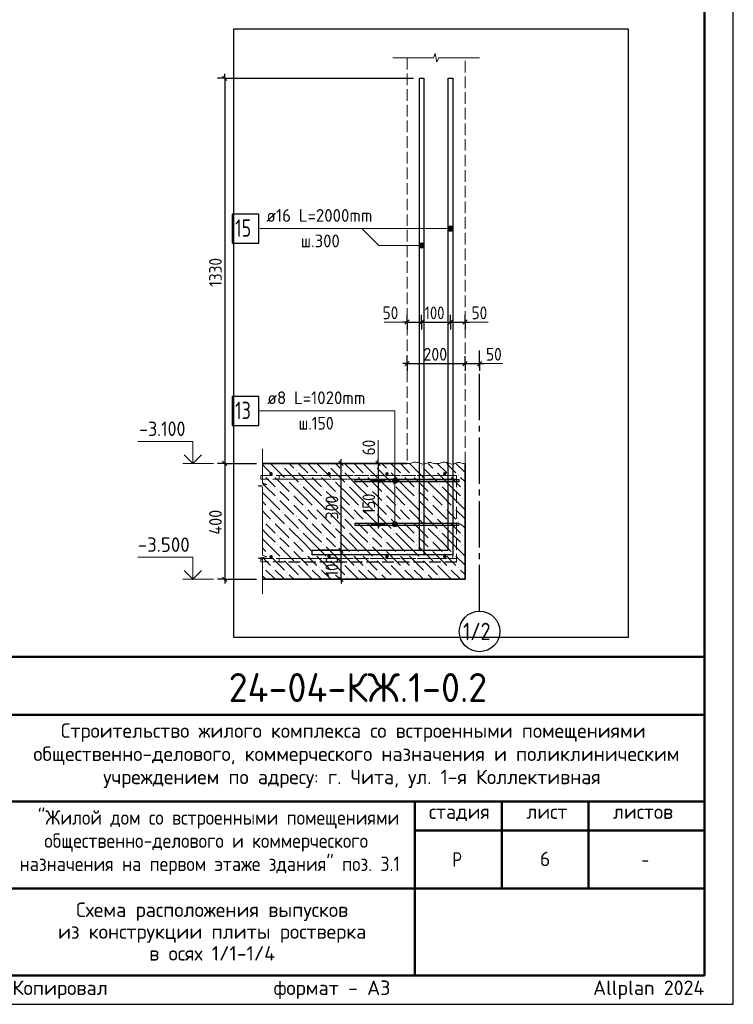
# Model space of a CAD drawing. Header units: millimetres. Extents: x 0 to 42000, y 0 to 29700.
# Tile 8 of 10: x 29677 to 42000, y 0 to 17001. Entities that reach past the tile are written whole.
import ezdxf

# ---------------------------------------------------------------- set-up
doc = ezdxf.new("R2010")
doc.units = ezdxf.units.MM
doc.linetypes.add('______2', pattern=[270, 200, -70])
doc.linetypes.add('______5', pattern=[1100, 800, -100, 100, -100])
for name, color, linetype, lineweight in [('Standard', 7, 'Continuous', 25), ('Выпуски арматуры Г-обр.', 52, 'Continuous', 25), ('Выпуски арматуры П-обр. равн.', 52, 'Continuous', 25), ('ЖБ Плита Фундамента верхний уровень', 7, 'Continuous', 35), ('ЖБ Стена верхний уровень', 7, 'Continuous', 35), ('Надписи', 7, 'Continuous', 25), ('Обрамление П-обр. равн.', 52, 'Continuous', 25), ('Фоновоя арматура Х1', 52, 'Continuous', 25)]:
    doc.layers.add(name, color=color, linetype=linetype, lineweight=lineweight)
doc.layers.add('Оси', color=7, linetype='______5', true_color=0x656565)
doc.styles.add('ISOCPEUR', font='txt')

msp = doc.modelspace()

# ---------------------------------------------------------------- hatches: boundary and pattern name
at = {"layer": 'Standard', "linetype": 'Continuous', "lineweight": 13, "transparency": 33554687}
for points in [[(37079, 13416), (37095, 13355), (37095, 13432)], [(37095, 13432), (37118, 13348), (37118, 13438)], [(37095, 13432), (37095, 13355), (37118, 13348)], [(37118, 13438), (37118, 13348), (37140, 13355)], [(37118, 13438), (37140, 13355), (37140, 13432)], [(37140, 13432), (37140, 13355), (37157, 13371)], [(37140, 13432), (37157, 13371), (37157, 13416)], [(37079, 13371), (37079, 13416), (37073, 13393)], [(37079, 13416), (37079, 13371), (37095, 13355)], [(37157, 13416), (37157, 13371), (37163, 13393)], [(36579, 13078), (36579, 13123), (36573, 13101)], [(36579, 13123), (36595, 13062), (36595, 13139)], [(36579, 13123), (36579, 13078), (36595, 13062)], [(36595, 13139), (36618, 13056), (36618, 13146)], [(36595, 13139), (36595, 13062), (36618, 13056)], [(36618, 13146), (36618, 13056), (36640, 13062)], [(36618, 13146), (36640, 13062), (36640, 13139)], [(36640, 13139), (36640, 13062), (36657, 13078)], [(36640, 13139), (36657, 13078), (36657, 13123)], [(36657, 13123), (36657, 13078), (36663, 13101)], [(36196, 9062), (36119, 9062), (36112, 9040)], [(36196, 9062), (36112, 9040), (36202, 9040)], [(36202, 9040), (36112, 9040), (36119, 9017)], [(36180, 9079), (36135, 9079), (36119, 9062)], [(36180, 9079), (36119, 9062), (36196, 9062)], [(36202, 9040), (36119, 9017), (36196, 9017)], [(36196, 9017), (36119, 9017), (36135, 9001)], [(36135, 9079), (36180, 9079), (36157, 9085)], [(36196, 9017), (36135, 9001), (36180, 9001)], [(36180, 9001), (36135, 9001), (36157, 8995)], [(36135, 8329), (36180, 8329), (36157, 8335)], [(36196, 8312), (36119, 8312), (36112, 8290)], [(36196, 8312), (36112, 8290), (36202, 8290)], [(36202, 8290), (36112, 8290), (36119, 8268)], [(36180, 8329), (36135, 8329), (36119, 8312)], [(36180, 8329), (36119, 8312), (36196, 8312)], [(36202, 8290), (36119, 8268), (36196, 8268)], [(36196, 8268), (36119, 8268), (36135, 8251)], [(36196, 8268), (36135, 8251), (36180, 8251)], [(36180, 8251), (36135, 8251), (36157, 8245)]]:
    msp.add_hatch(color=7, dxfattribs=at).paths.add_polyline_path(points)
at = {"layer": 'ЖБ Плита Фундамента верхний уровень', "linetype": 'Continuous', "lineweight": 18, "transparency": 33554687}
for points in [[(34204, 9297), (34210, 9304), (34217, 9297), (34210, 9291)], [(34444, 9217), (34450, 9224), (34457, 9217), (34450, 9211)], [(35004, 9297), (35010, 9304), (35017, 9297), (35010, 9291)], [(35244, 9217), (35250, 9224), (35257, 9217), (35250, 9211)], [(35804, 9297), (35810, 9304), (35817, 9297), (35810, 9291)], [(36044, 9217), (36050, 9224), (36057, 9217), (36050, 9211)], [(36604, 9297), (36610, 9304), (36617, 9297), (36610, 9291)], [(36844, 9217), (36850, 9224), (36857, 9217), (36850, 9211)], [(33884, 9137), (33890, 9144), (33897, 9137), (33890, 9131)], [(34044, 9137), (34050, 9144), (34057, 9137), (34050, 9131)], [(34284, 9057), (34290, 9064), (34297, 9057), (34290, 9051)], [(34684, 9137), (34690, 9144), (34697, 9137), (34690, 9131)], [(34844, 9137), (34850, 9144), (34857, 9137), (34850, 9131)], [(35084, 9057), (35090, 9064), (35097, 9057), (35090, 9051)], [(35484, 9137), (35490, 9144), (35497, 9137), (35490, 9131)], [(35644, 9137), (35650, 9144), (35657, 9137), (35650, 9131)], [(35884, 9057), (35890, 9064), (35897, 9057), (35890, 9051)], [(36284, 9137), (36290, 9144), (36297, 9137), (36290, 9131)], [(36444, 9137), (36450, 9144), (36457, 9137), (36450, 9131)], [(36684, 9057), (36690, 9064), (36697, 9057), (36690, 9051)], [(37084, 9137), (37090, 9144), (37097, 9137), (37090, 9131)], [(37244, 9137), (37250, 9144), (37257, 9137), (37250, 9131)], [(34124, 8897), (34130, 8904), (34137, 8897), (34130, 8891)], [(34524, 8977), (34530, 8984), (34537, 8977), (34530, 8971)], [(34924, 8897), (34930, 8904), (34937, 8897), (34930, 8891)], [(35324, 8977), (35330, 8984), (35337, 8977), (35330, 8971)], [(35724, 8897), (35730, 8904), (35737, 8897), (35730, 8891)], [(36124, 8977), (36130, 8984), (36137, 8977), (36130, 8971)], [(36524, 8897), (36530, 8904), (36537, 8897), (36530, 8891)], [(36924, 8977), (36930, 8984), (36937, 8977), (36930, 8971)], [(37324, 8897), (37330, 8904), (37337, 8897), (37330, 8891)], [(34124, 8737), (34130, 8744), (34137, 8737), (34130, 8731)], [(34364, 8817), (34370, 8824), (34377, 8817), (34370, 8811)], [(34924, 8737), (34930, 8744), (34937, 8737), (34930, 8731)], [(35164, 8817), (35170, 8824), (35177, 8817), (35170, 8811)], [(35724, 8737), (35730, 8744), (35737, 8737), (35730, 8731)], [(35964, 8817), (35970, 8824), (35977, 8817), (35970, 8811)], [(36524, 8737), (36530, 8744), (36537, 8737), (36530, 8731)], [(36764, 8817), (36770, 8824), (36777, 8817), (36770, 8811)], [(37324, 8737), (37330, 8744), (37337, 8737), (37330, 8731)], [(33964, 8577), (33970, 8584), (33977, 8577), (33970, 8571)], [(34204, 8497), (34210, 8504), (34217, 8497), (34210, 8491)], [(34364, 8657), (34370, 8664), (34377, 8657), (34370, 8651)], [(34604, 8577), (34610, 8584), (34617, 8577), (34610, 8571)], [(34764, 8577), (34770, 8584), (34777, 8577), (34770, 8571)], [(35004, 8497), (35010, 8504), (35017, 8497), (35010, 8491)], [(35164, 8657), (35170, 8664), (35177, 8657), (35170, 8651)], [(35404, 8577), (35410, 8584), (35417, 8577), (35410, 8571)], [(35564, 8577), (35570, 8584), (35577, 8577), (35570, 8571)], [(35804, 8497), (35810, 8504), (35817, 8497), (35810, 8491)], [(35964, 8657), (35970, 8664), (35977, 8657), (35970, 8651)], [(36204, 8577), (36210, 8584), (36217, 8577), (36210, 8571)], [(36364, 8577), (36370, 8584), (36377, 8577), (36370, 8571)], [(36604, 8497), (36610, 8504), (36617, 8497), (36610, 8491)], [(36764, 8657), (36770, 8664), (36777, 8657), (36770, 8651)], [(37004, 8577), (37010, 8584), (37017, 8577), (37010, 8571)], [(37164, 8577), (37170, 8584), (37177, 8577), (37170, 8571)], [(33884, 8337), (33890, 8344), (33897, 8337), (33890, 8331)], [(34044, 8337), (34050, 8344), (34057, 8337), (34050, 8331)], [(34444, 8417), (34450, 8424), (34457, 8417), (34450, 8411)], [(34684, 8337), (34690, 8344), (34697, 8337), (34690, 8331)], [(34844, 8337), (34850, 8344), (34857, 8337), (34850, 8331)], [(35244, 8417), (35250, 8424), (35257, 8417), (35250, 8411)], [(35484, 8337), (35490, 8344), (35497, 8337), (35490, 8331)], [(35644, 8337), (35650, 8344), (35657, 8337), (35650, 8331)], [(36044, 8417), (36050, 8424), (36057, 8417), (36050, 8411)], [(36284, 8337), (36290, 8344), (36297, 8337), (36290, 8331)], [(36444, 8337), (36450, 8344), (36457, 8337), (36450, 8331)], [(36844, 8417), (36850, 8424), (36857, 8417), (36850, 8411)], [(37084, 8337), (37090, 8344), (37097, 8337), (37090, 8331)], [(37244, 8337), (37250, 8344), (37257, 8337), (37250, 8331)], [(34284, 8257), (34290, 8264), (34297, 8257), (34290, 8251)], [(34524, 8177), (34530, 8184), (34537, 8177), (34530, 8171)], [(35084, 8257), (35090, 8264), (35097, 8257), (35090, 8251)], [(35324, 8177), (35330, 8184), (35337, 8177), (35330, 8171)], [(35884, 8257), (35890, 8264), (35897, 8257), (35890, 8251)], [(36124, 8177), (36130, 8184), (36137, 8177), (36130, 8171)], [(36684, 8257), (36690, 8264), (36697, 8257), (36690, 8251)], [(36924, 8177), (36930, 8184), (36937, 8177), (36930, 8171)], [(34124, 8097), (34130, 8104), (34137, 8097), (34130, 8091)], [(34364, 8017), (34370, 8024), (34377, 8017), (34370, 8011)], [(34924, 8097), (34930, 8104), (34937, 8097), (34930, 8091)], [(35164, 8017), (35170, 8024), (35177, 8017), (35170, 8011)], [(35724, 8097), (35730, 8104), (35737, 8097), (35730, 8091)], [(35964, 8017), (35970, 8024), (35977, 8017), (35970, 8011)], [(36524, 8097), (36530, 8104), (36537, 8097), (36530, 8091)], [(36764, 8017), (36770, 8024), (36777, 8017), (36770, 8011)], [(37324, 8097), (37330, 8104), (37337, 8097), (37330, 8091)], [(34124, 7937), (34130, 7944), (34137, 7937), (34130, 7931)], [(34364, 7857), (34370, 7864), (34377, 7857), (34370, 7851)], [(34924, 7937), (34930, 7944), (34937, 7937), (34930, 7931)], [(35164, 7857), (35170, 7864), (35177, 7857), (35170, 7851)], [(35724, 7937), (35730, 7944), (35737, 7937), (35730, 7931)], [(35964, 7857), (35970, 7864), (35977, 7857), (35970, 7851)], [(36524, 7937), (36530, 7944), (36537, 7937), (36530, 7931)], [(36764, 7857), (36770, 7864), (36777, 7857), (36770, 7851)], [(37324, 7937), (37330, 7944), (37337, 7937), (37330, 7931)], [(33964, 7777), (33970, 7784), (33977, 7777), (33970, 7771)], [(34204, 7697), (34210, 7704), (34217, 7697), (34210, 7691)], [(34604, 7777), (34610, 7784), (34617, 7777), (34610, 7771)], [(34764, 7777), (34770, 7784), (34777, 7777), (34770, 7771)], [(35004, 7697), (35010, 7704), (35017, 7697), (35010, 7691)], [(35404, 7777), (35410, 7784), (35417, 7777), (35410, 7771)], [(35564, 7777), (35570, 7784), (35577, 7777), (35570, 7771)], [(35804, 7697), (35810, 7704), (35817, 7697), (35810, 7691)], [(36204, 7777), (36210, 7784), (36217, 7777), (36210, 7771)], [(36364, 7777), (36370, 7784), (36377, 7777), (36370, 7771)], [(36604, 7697), (36610, 7704), (36617, 7697), (36610, 7691)], [(37004, 7777), (37010, 7784), (37017, 7777), (37010, 7771)], [(37164, 7777), (37170, 7784), (37177, 7777), (37170, 7771)], [(33884, 7537), (33890, 7544), (33897, 7537), (33890, 7531)], [(34044, 7537), (34050, 7544), (34057, 7537), (34050, 7531)], [(34444, 7617), (34450, 7624), (34457, 7617), (34450, 7611)], [(34684, 7537), (34690, 7544), (34697, 7537), (34690, 7531)], [(34844, 7537), (34850, 7544), (34857, 7537), (34850, 7531)], [(35244, 7617), (35250, 7624), (35257, 7617), (35250, 7611)], [(35484, 7537), (35490, 7544), (35497, 7537), (35490, 7531)], [(35644, 7537), (35650, 7544), (35657, 7537), (35650, 7531)], [(36044, 7617), (36050, 7624), (36057, 7617), (36050, 7611)], [(36284, 7537), (36290, 7544), (36297, 7537), (36290, 7531)], [(36444, 7537), (36450, 7544), (36457, 7537), (36450, 7531)], [(36844, 7617), (36850, 7624), (36857, 7617), (36850, 7611)], [(37084, 7537), (37090, 7544), (37097, 7537), (37090, 7531)], [(37244, 7537), (37250, 7544), (37257, 7537), (37250, 7531)], [(34284, 7457), (34290, 7464), (34297, 7457), (34290, 7451)], [(34524, 7377), (34530, 7384), (34537, 7377), (34530, 7371)], [(35084, 7457), (35090, 7464), (35097, 7457), (35090, 7451)], [(35324, 7377), (35330, 7384), (35337, 7377), (35330, 7371)], [(35884, 7457), (35890, 7464), (35897, 7457), (35890, 7451)], [(36124, 7377), (36130, 7384), (36137, 7377), (36130, 7371)], [(36684, 7457), (36690, 7464), (36697, 7457), (36690, 7451)], [(36924, 7377), (36930, 7384), (36937, 7377), (36930, 7371)]]:
    msp.add_hatch(color=7, dxfattribs=at).paths.add_polyline_path(points, flags=16)
at = {"layer": 'Фоновоя арматура Х1', "linetype": 'Continuous', "lineweight": 13, "transparency": 33554687}
for points in [[(34048, 9160), (34046, 9171), (34039, 9181), (34029, 9188), (34018, 9190), (34006, 9188), (33997, 9181), (33990, 9171), (33988, 9160), (33990, 9149), (33997, 9139), (34006, 9132), (34018, 9130), (34029, 9132), (34039, 9139), (34046, 9149)], [(35048, 9160), (35046, 9171), (35039, 9181), (35029, 9188), (35018, 9190), (35006, 9188), (34997, 9181), (34990, 9171), (34988, 9160), (34990, 9149), (34997, 9139), (35006, 9132), (35018, 9130), (35029, 9132), (35039, 9139), (35046, 9149)], [(36048, 9160), (36046, 9171), (36039, 9181), (36029, 9188), (36018, 9190), (36006, 9188), (35997, 9181), (35990, 9171), (35988, 9160), (35990, 9149), (35997, 9139), (36006, 9132), (36018, 9130), (36029, 9132), (36039, 9139), (36046, 9149)], [(37048, 9160), (37046, 9171), (37039, 9181), (37029, 9188), (37018, 9190), (37006, 9188), (36997, 9181), (36990, 9171), (36988, 9160), (36990, 9149), (36997, 9139), (37006, 9132), (37018, 9130), (37029, 9132), (37039, 9139), (37046, 9149)], [(34048, 7730), (34046, 7741), (34039, 7751), (34029, 7758), (34018, 7760), (34006, 7758), (33997, 7751), (33990, 7741), (33988, 7730), (33990, 7719), (33997, 7709), (34006, 7702), (34018, 7700), (34029, 7702), (34039, 7709), (34046, 7719)], [(35048, 7730), (35046, 7741), (35039, 7751), (35029, 7758), (35018, 7760), (35006, 7758), (34997, 7751), (34990, 7741), (34988, 7730), (34990, 7719), (34997, 7709), (35006, 7702), (35018, 7700), (35029, 7702), (35039, 7709), (35046, 7719)], [(36048, 7730), (36046, 7741), (36039, 7751), (36029, 7758), (36018, 7760), (36006, 7758), (35997, 7751), (35990, 7741), (35988, 7730), (35990, 7719), (35997, 7709), (36006, 7702), (36018, 7700), (36029, 7702), (36039, 7709), (36046, 7719)], [(37048, 7730), (37046, 7741), (37039, 7751), (37029, 7758), (37018, 7760), (37006, 7758), (36997, 7751), (36990, 7741), (36988, 7730), (36990, 7719), (36997, 7709), (37006, 7702), (37018, 7700), (37029, 7702), (37039, 7709), (37046, 7719)]]:
    msp.add_hatch(color=7, dxfattribs=at).paths.add_polyline_path(points)

# ---------------------------------------------------------------- linework, layer by layer
at = {"layer": 'Standard', "color": 7, "linetype": 'Continuous', "lineweight": 13, "transparency": 33554687}
for p, q in [((36118, 16340), (36823, 16340)), ((36823, 16340), (36853, 16415)), ((36853, 16415), (36883, 16265)), ((36883, 16265), (36913, 16340)), ((36913, 16340), (37618, 16340)), ((37618, 16340), (37618, 16340)), ((37118, 13438), (37118, 13438)), ((37073, 13393), (37073, 13393)), ((37118, 13348), (37118, 13348)), ((37163, 13393), (37163, 13393)), ((36573, 13101), (36573, 13101)), ((36618, 13146), (36618, 13146)), ((36663, 13101), (36663, 13101)), ((36618, 13056), (36618, 13056)), ((35968, 11779), (36368, 11779)), ((37368, 11779), (37768, 11779)), ((37618, 11064), (38018, 11064)), ((35865, 9340), (35865, 9740)), ((33868, 9590), (33868, 9002)), ((33021, 9340), (32491, 9340)), ((36112, 9040), (36112, 9040)), ((36157, 9085), (36157, 9085)), ((36157, 9040), (36157, 8290)), ((36202, 9040), (36202, 9040)), ((33943, 8978), (33793, 8953)), ((33793, 8953), (33868, 8927)), ((33868, 9002), (33943, 8978)), ((33868, 8927), (33868, 8340)), ((36157, 8995), (36157, 8995)), ((33868, 8340), (33868, 7753)), ((36157, 8335), (36157, 8335)), ((36112, 8290), (36112, 8290)), ((36157, 8245), (36157, 8245)), ((36202, 8290), (36202, 8290)), ((33943, 7727), (33793, 7702)), ((33793, 7702), (33868, 7678)), ((33868, 7753), (33943, 7727)), ((33868, 7678), (33868, 7090)), ((33021, 7340), (32491, 7340)), ((33868, 7090), (33868, 7090))]:
    msp.add_line(p, q, dxfattribs=at)
at = {"layer": 'Standard', "color": 251, "linetype": 'Continuous', "lineweight": -3, "true_color": 0x656565, "transparency": 33554687}
for p, q in [((33217, 15990), (33092, 15990)), ((33217, 15990), (33342, 15990)), ((36368, 11779), (36368, 11904)), ((36618, 11779), (36618, 11904)), ((37118, 11779), (37118, 11904)), ((37368, 11779), (37368, 11904)), ((36368, 11779), (36368, 11654)), ((36368, 11779), (36368, 11779)), ((36618, 11779), (36618, 11654)), ((36618, 11779), (36618, 11706)), ((37118, 11779), (37118, 11654)), ((37118, 11779), (37118, 11706)), ((37368, 11779), (37368, 11654)), ((37368, 11779), (37368, 11779)), ((36368, 11064), (36368, 11189)), ((36368, 11064), (36368, 10939)), ((37368, 11064), (37368, 11189)), ((37368, 11064), (37368, 10939)), ((37618, 11064), (37618, 11189)), ((37618, 11064), (37618, 10939)), ((33217, 9340), (33092, 9340)), ((33217, 9340), (33342, 9340)), ((33217, 9340), (33768, 9340)), ((35228, 9340), (34828, 9340)), ((35228, 9340), (35103, 9340)), ((35228, 9340), (35353, 9340)), ((35865, 9340), (35740, 9340)), ((35865, 9340), (35990, 9340)), ((35865, 9340), (36268, 9340)), ((35865, 9040), (35740, 9040)), ((35865, 9040), (35990, 9040)), ((35865, 9040), (35865, 9040)), ((35865, 8290), (35740, 8290)), ((35865, 8290), (35990, 8290)), ((35865, 8290), (35865, 8290)), ((35228, 7840), (35103, 7840)), ((35228, 7840), (35353, 7840)), ((33217, 7340), (33092, 7340)), ((33217, 7340), (33342, 7340)), ((33217, 7340), (33768, 7340)), ((35228, 7340), (33968, 7340)), ((35228, 7340), (35103, 7340)), ((35228, 7340), (35353, 7340))]:
    msp.add_line(p, q, dxfattribs=at)
at = {"layer": 'Standard', "color": 7, "linetype": 'Continuous', "lineweight": 25, "transparency": 33554687}
for p, q in [((33180, 16027), (33255, 15953)), ((36330, 11741), (36405, 11816)), ((36580, 11741), (36655, 11816)), ((37080, 11741), (37155, 11816)), ((37330, 11741), (37405, 11816)), ((36330, 11027), (36405, 11102)), ((37330, 11027), (37405, 11102)), ((37580, 11027), (37655, 11102)), ((33180, 9378), (33255, 9302)), ((35265, 9302), (35190, 9378)), ((35828, 9378), (35903, 9302)), ((35828, 9078), (35903, 9002)), ((35828, 8327), (35903, 8253)), ((35265, 7802), (35190, 7878)), ((33180, 7378), (33255, 7302)), ((35265, 7302), (35190, 7378)), ((41500, 500), (41500, 6000)), ((23000, 500), (41500, 500)), ((23000, 500), (41500, 500)), ((23000, 500), (41500, 500))]:
    msp.add_line(p, q, dxfattribs=at)
at = {"layer": 'Standard', "color": 7, "linetype": 'Continuous', "lineweight": -3, "transparency": 33554687}
for p, q in [((33217, 15990), (33217, 16065)), ((36368, 11779), (36293, 11779)), ((36368, 11779), (36618, 11779)), ((36618, 11779), (37118, 11779)), ((37118, 11779), (37368, 11779)), ((37368, 11779), (37443, 11779)), ((36368, 11064), (36293, 11064)), ((36368, 11064), (37368, 11064)), ((37368, 11064), (37618, 11064)), ((37618, 11064), (37693, 11064)), ((35228, 9340), (35228, 9415)), ((35865, 9340), (35865, 9415)), ((33217, 9340), (33217, 7340)), ((35228, 7840), (35228, 9340)), ((35865, 9340), (35865, 9040)), ((35865, 9040), (35865, 8290)), ((35865, 8290), (35865, 8215)), ((33217, 7340), (33217, 7265)), ((35228, 7340), (35228, 7265))]:
    msp.add_line(p, q, dxfattribs=at)
at = {"layer": 'Standard', "color": 7, "linetype": 'Continuous', "lineweight": 18, "transparency": 33554687}
msp.add_line((37368, 9336), (37368, 9336), dxfattribs=at)
at = {"layer": 'Standard', "color": 7, "linetype": 'Continuous', "lineweight": 50, "transparency": 33554687}
for p, q in [((23000, 6000), (41500, 6000)), ((29500, 5000), (41500, 5000)), ((29500, 3500), (41500, 3500)), ((36500, 2000), (36500, 3500)), ((38000, 2000), (38000, 3500)), ((39500, 2000), (39500, 3500)), ((36500, 3000), (41500, 3000)), ((29500, 2000), (41500, 2000)), ((36500, 500), (36500, 2000)), ((36500, 500), (36500, 2000))]:
    msp.add_line(p, q, dxfattribs=at)
at = {"layer": 'Standard', "color": 7, "linetype": 'Continuous', "lineweight": 25, "transparency": 33554687}
msp.add_lwpolyline([(0, 0), (42000, 0), (42000, 29700), (0, 29700), (0, 0)], close=True, dxfattribs=at)
at = {"layer": 'Standard', "color": 7, "linetype": 'Continuous', "lineweight": 50, "transparency": 33554687}
msp.add_lwpolyline([(2000, 29200), (41500, 29200), (41500, 500), (2000, 500), (2000, 29200)], close=True, dxfattribs=at)
at = {"layer": 'Standard', "color": 7, "linetype": 'Continuous', "lineweight": 13, "transparency": 33554687}
for points in [[(41500, 29200), (21000, 29200), (21000, 6000), (41500, 6000), (41500, 29200)], [(33822, 13393), (36730, 13393), (37118, 13393)], [(35587, 13393), (35880, 13101), (36618, 13101)], [(33807, 10245), (36157, 10245), (36157, 9040)], [(32665, 9340), (32665, 9720), (31715, 9720)], [(32665, 7340), (32665, 7720), (31715, 7720)], [(41500, 500), (23000, 500), (23000, 6000), (41500, 6000), (41500, 500)]]:
    msp.add_lwpolyline(points, dxfattribs=at)
at = {"layer": 'Standard', "color": 254, "linetype": 'Continuous', "lineweight": 25, "true_color": 0xc4c4ff, "transparency": 33554687}
msp.add_lwpolyline([(33368, 6340), (40189, 6340), (40189, 16840), (33368, 16840), (33368, 6340)], dxfattribs=at)
at = {"layer": 'Standard', "color": 251, "linetype": 'Continuous', "lineweight": -3, "true_color": 0x656565, "transparency": 33554687}
for points in [[(33217, 15990), (34991, 15990), (34991, 15990), (36478, 15990)], [(35228, 7840), (35211, 7840), (35211, 7840), (34828, 7840)]]:
    msp.add_lwpolyline(points, dxfattribs=at)
at = {"layer": 'Standard', "color": 7, "linetype": 'Continuous', "lineweight": -3, "transparency": 33554687}
for points in [[(33217, 15990), (33217, 12359), (33217, 12359), (33217, 9340)], [(35228, 7340), (35228, 7417), (35228, 7417), (35228, 7840)]]:
    msp.add_lwpolyline(points, dxfattribs=at)
at = {"layer": 'Standard', "color": 7, "linetype": 'Continuous', "lineweight": 35, "transparency": 33554687}
for points in [[(32814, 9488), (32665, 9340), (32517, 9488)], [(32814, 7488), (32665, 7340), (32517, 7488)]]:
    msp.add_lwpolyline(points, dxfattribs=at)
at = {"layer": 'Standard', "color": 7, "linetype": 'Continuous', "lineweight": 18, "transparency": 33554687}
for points in [[(36368, 9336), (36386, 9336), (36406, 9337), (36424, 9340), (36439, 9346), (36451, 9352), (36466, 9358), (36484, 9361), (36504, 9363), (36523, 9361), (36541, 9357), (36559, 9353), (36574, 9348), (36588, 9342), (36602, 9336), (36619, 9332), (36638, 9329), (36658, 9330), (36677, 9332), (36692, 9338), (36705, 9344), (36719, 9350), (36736, 9354), (36756, 9355), (36775, 9353), (36793, 9349), (36810, 9345), (36827, 9340), (36844, 9336), (36864, 9334), (36868, 9334)], [(36868, 9336), (36886, 9336), (36906, 9337), (36924, 9340), (36939, 9346), (36951, 9352), (36966, 9358), (36984, 9361), (37004, 9363), (37023, 9361), (37041, 9357), (37059, 9353), (37074, 9348), (37088, 9342), (37102, 9336), (37119, 9332), (37138, 9329), (37158, 9330), (37177, 9332), (37192, 9338), (37205, 9344), (37219, 9350), (37236, 9354), (37256, 9355), (37275, 9353), (37293, 9349), (37310, 9345), (37327, 9340), (37344, 9336), (37364, 9334), (37368, 9334)]]:
    msp.add_lwpolyline(points, dxfattribs=at)
at = {"layer": 'Standard', "color": 7, "linetype": 'Continuous', "lineweight": 25, "transparency": 33554687}
msp.add_lwpolyline([(41500, 6000), (23000, 6000), (23000, 500), (41500, 500), (41500, 6000)], dxfattribs=at)
at = {"layer": 'Standard', "color": 7, "linetype": 'Continuous', "lineweight": 13, "transparency": 33554687}
for centre in [(37118, 13393), (36618, 13101), (36157, 9040), (36157, 8290)]:
    msp.add_circle(centre, 45, dxfattribs=at)
at = {"layer": 'Выпуски арматуры Г-обр.', "color": 251, "linetype": 'Continuous', "lineweight": 25, "true_color": 0x494949, "transparency": 33554687}
for points in [[(36658, 15990), (36658, 7760), (34728, 7760), (34728, 7840), (36578, 7840), (36578, 15990), (36658, 15990)], [(37158, 15990), (37158, 7760), (35228, 7760), (35228, 7840), (37078, 7840), (37078, 15990), (37158, 15990)]]:
    msp.add_lwpolyline(points, dxfattribs=at)
at = {"layer": 'Выпуски арматуры Г-обр.', "color": 7, "linetype": 'Continuous', "lineweight": 25, "transparency": 33554687}
msp.add_lwpolyline([(33347, 13143), (33807, 13143), (33807, 13643), (33347, 13643), (33347, 13143)], dxfattribs=at)
at = {"layer": 'Выпуски арматуры П-обр. равн.', "color": 7, "linetype": 'Continuous', "lineweight": 25, "transparency": 33554687}
msp.add_lwpolyline([(33347, 9995), (33807, 9995), (33807, 10495), (33347, 10495), (33347, 9995)], dxfattribs=at)
at = {"layer": 'Выпуски арматуры П-обр. равн.', "color": 251, "linetype": 'Continuous', "lineweight": 25, "true_color": 0x494949, "transparency": 33554687}
for points in [[(35468, 9060), (37258, 9060), (37258, 9020), (35468, 9020), (35468, 9060)], [(35468, 8310), (37258, 8310), (37258, 8270), (35468, 8270), (35468, 8310)]]:
    msp.add_lwpolyline(points, dxfattribs=at)
at = {"layer": 'ЖБ Плита Фундамента верхний уровень', "color": 7, "linetype": 'Continuous', "lineweight": 35, "transparency": 33554687}
for p, q in [((36368, 9340), (33868, 9340)), ((37368, 7340), (37368, 9340)), ((33868, 7340), (37368, 7340))]:
    msp.add_line(p, q, dxfattribs=at)
at = {"layer": 'ЖБ Плита Фундамента верхний уровень', "color": 252, "linetype": 'Continuous', "lineweight": 18, "true_color": 0x8f8f8f, "transparency": 33554687}
for p, q in [((33930, 9257), (33868, 9320)), ((34010, 9177), (33930, 9257)), ((34010, 9337), (34250, 9097)), ((34168, 9340), (34170, 9337)), ((34250, 9257), (34490, 9017)), ((34328, 9340), (34410, 9257)), ((34488, 9340), (34650, 9177)), ((34730, 9257), (34650, 9337)), ((34810, 9177), (34730, 9257)), ((34810, 9337), (35050, 9097)), ((34968, 9340), (34970, 9337)), ((35050, 9257), (35290, 9017)), ((35128, 9340), (35210, 9257)), ((35288, 9340), (35450, 9177)), ((35530, 9257), (35450, 9337)), ((35610, 9177), (35530, 9257)), ((35610, 9337), (35850, 9097)), ((35768, 9340), (35770, 9337)), ((35850, 9257), (36090, 9017)), ((35928, 9340), (36010, 9257)), ((36088, 9340), (36250, 9177)), ((36330, 9257), (36250, 9337)), ((36410, 9177), (36330, 9257)), ((36410, 9337), (36650, 9097)), ((36568, 9340), (36570, 9337)), ((36650, 9257), (36890, 9017)), ((36728, 9340), (36810, 9257)), ((36888, 9340), (37050, 9177)), ((37130, 9257), (37050, 9337)), ((37210, 9177), (37130, 9257)), ((37210, 9337), (37368, 9180)), ((37368, 9340), (37368, 9340)), ((33930, 9097), (34090, 8937)), ((34090, 9097), (34330, 8857)), ((34570, 8777), (34330, 9017)), ((34730, 8937), (34490, 9177)), ((34730, 9097), (34890, 8937)), ((34890, 9097), (35130, 8857)), ((35370, 8777), (35130, 9017)), ((35530, 8937), (35290, 9177)), ((35530, 9097), (35690, 8937)), ((35690, 9097), (35930, 8857)), ((36170, 8777), (35930, 9017)), ((36330, 8937), (36090, 9177)), ((36330, 9097), (36490, 8937)), ((36490, 9097), (36730, 8857)), ((36970, 8777), (36730, 9017)), ((37130, 8937), (36890, 9177)), ((37130, 9097), (37290, 8937)), ((37290, 9097), (37368, 9020)), ((33930, 8937), (33868, 9000)), ((33930, 8937), (34090, 8777)), ((34250, 8777), (34170, 8857)), ((34570, 8937), (34730, 8777)), ((34730, 8937), (34890, 8777)), ((35050, 8777), (34970, 8857)), ((35370, 8937), (35530, 8777)), ((35530, 8937), (35690, 8777)), ((35850, 8777), (35770, 8857)), ((36170, 8937), (36330, 8777)), ((36330, 8937), (36490, 8777)), ((36650, 8777), (36570, 8857)), ((36970, 8937), (37130, 8777)), ((37130, 8937), (37290, 8777)), ((33868, 8840), (33930, 8777)), ((33868, 8680), (33930, 8617)), ((33930, 8777), (34170, 8537)), ((34170, 8697), (34410, 8457)), ((34330, 8697), (34250, 8777)), ((34410, 8777), (34570, 8617)), ((34570, 8777), (34730, 8617)), ((34730, 8777), (34970, 8537)), ((34970, 8697), (35210, 8457)), ((35130, 8697), (35050, 8777)), ((35210, 8777), (35370, 8617)), ((35370, 8777), (35530, 8617)), ((35530, 8777), (35770, 8537)), ((35770, 8697), (36010, 8457)), ((35930, 8697), (35850, 8777)), ((36010, 8777), (36170, 8617)), ((36170, 8777), (36330, 8617)), ((36330, 8777), (36570, 8537)), ((36570, 8697), (36810, 8457)), ((36730, 8697), (36650, 8777)), ((36810, 8777), (36970, 8617)), ((36970, 8777), (37130, 8617)), ((37130, 8777), (37368, 8540)), ((33930, 8457), (33868, 8520)), ((34010, 8537), (34250, 8297)), ((34410, 8617), (34650, 8377)), ((34730, 8457), (34650, 8537)), ((34810, 8537), (35050, 8297)), ((35210, 8617), (35450, 8377)), ((35530, 8457), (35450, 8537)), ((35610, 8537), (35850, 8297)), ((36010, 8617), (36250, 8377)), ((36330, 8457), (36250, 8537)), ((36410, 8537), (36650, 8297)), ((36810, 8617), (37050, 8377)), ((37130, 8457), (37050, 8537)), ((37210, 8537), (37368, 8380)), ((34010, 8377), (33930, 8457)), ((34250, 8457), (34490, 8217)), ((34730, 8137), (34490, 8377)), ((34810, 8377), (34730, 8457)), ((35050, 8457), (35290, 8217)), ((35530, 8137), (35290, 8377)), ((35610, 8377), (35530, 8457)), ((35850, 8457), (36090, 8217)), ((36330, 8137), (36090, 8377)), ((36410, 8377), (36330, 8457)), ((36650, 8457), (36890, 8217)), ((37130, 8137), (36890, 8377)), ((37210, 8377), (37130, 8457)), ((33930, 8137), (33868, 8200)), ((33930, 8297), (34090, 8137)), ((34090, 8297), (34330, 8057)), ((34570, 7977), (34330, 8217)), ((34730, 8297), (34890, 8137)), ((34890, 8297), (35130, 8057)), ((35370, 7977), (35130, 8217)), ((35530, 8297), (35690, 8137)), ((35690, 8297), (35930, 8057)), ((36170, 7977), (35930, 8217)), ((36330, 8297), (36490, 8137)), ((36490, 8297), (36730, 8057)), ((36970, 7977), (36730, 8217)), ((37130, 8297), (37290, 8137)), ((37290, 8297), (37368, 8220)), ((33868, 8040), (33930, 7977)), ((33930, 8137), (34090, 7977)), ((34250, 7977), (34170, 8057)), ((34570, 8137), (34730, 7977)), ((34730, 8137), (34890, 7977)), ((35050, 7977), (34970, 8057)), ((35370, 8137), (35530, 7977)), ((35530, 8137), (35690, 7977)), ((35850, 7977), (35770, 8057)), ((36170, 8137), (36330, 7977)), ((36330, 8137), (36490, 7977)), ((36650, 7977), (36570, 8057)), ((36970, 8137), (37130, 7977)), ((37130, 8137), (37290, 7977)), ((33868, 7880), (33930, 7817)), ((33930, 7977), (34170, 7737)), ((34170, 7897), (34410, 7657)), ((34330, 7897), (34250, 7977)), ((34410, 7977), (34570, 7817)), ((34570, 7977), (34730, 7817)), ((34730, 7977), (34970, 7737)), ((34970, 7897), (35210, 7657)), ((35130, 7897), (35050, 7977)), ((35210, 7977), (35370, 7817)), ((35370, 7977), (35530, 7817)), ((35530, 7977), (35770, 7737)), ((35770, 7897), (36010, 7657)), ((35930, 7897), (35850, 7977)), ((36010, 7977), (36170, 7817)), ((36170, 7977), (36330, 7817)), ((36330, 7977), (36570, 7737)), ((36570, 7897), (36810, 7657)), ((36730, 7897), (36650, 7977)), ((36810, 7977), (36970, 7817)), ((36970, 7977), (37130, 7817)), ((37130, 7977), (37368, 7740)), ((33930, 7657), (33868, 7720)), ((34010, 7577), (33930, 7657)), ((34010, 7737), (34250, 7497)), ((34250, 7657), (34490, 7417)), ((34410, 7817), (34650, 7577)), ((34730, 7657), (34650, 7737)), ((34810, 7577), (34730, 7657)), ((34810, 7737), (35050, 7497)), ((35050, 7657), (35290, 7417)), ((35210, 7817), (35450, 7577)), ((35530, 7657), (35450, 7737)), ((35610, 7577), (35530, 7657)), ((35610, 7737), (35850, 7497)), ((35850, 7657), (36090, 7417)), ((36010, 7817), (36250, 7577)), ((36330, 7657), (36250, 7737)), ((36410, 7577), (36330, 7657)), ((36410, 7737), (36650, 7497)), ((36650, 7657), (36890, 7417)), ((36810, 7817), (37050, 7577)), ((37130, 7657), (37050, 7737)), ((37210, 7577), (37130, 7657)), ((37210, 7737), (37368, 7580)), ((33930, 7497), (34088, 7340)), ((34090, 7497), (34248, 7340)), ((34728, 7340), (34490, 7577)), ((34730, 7497), (34888, 7340)), ((34890, 7497), (35048, 7340)), ((35528, 7340), (35290, 7577)), ((35530, 7497), (35688, 7340)), ((35690, 7497), (35848, 7340)), ((36328, 7340), (36090, 7577)), ((36330, 7497), (36488, 7340)), ((36490, 7497), (36648, 7340)), ((37128, 7340), (36890, 7577)), ((37130, 7497), (37288, 7340)), ((37290, 7497), (37368, 7420)), ((33928, 7340), (33868, 7400)), ((34408, 7340), (34330, 7417)), ((35208, 7340), (35130, 7417)), ((36008, 7340), (35930, 7417)), ((36808, 7340), (36730, 7417))]:
    msp.add_line(p, q, dxfattribs=at)
at = {"layer": 'ЖБ Стена верхний уровень', "color": 253, "linetype": '______2', "lineweight": 18, "true_color": 0xa0a0a0, "transparency": 33554687}
for p, q in [((36368, 16340), (36368, 9340)), ((37368, 9340), (37368, 16340))]:
    msp.add_line(p, q, dxfattribs=at)
at = {"layer": 'Обрамление П-обр. равн.', "color": 253, "linetype": '______2', "lineweight": 13, "true_color": 0xa0a0a0, "transparency": 33554687}
msp.add_lwpolyline([(34158, 9130), (37218, 9130), (37218, 7635), (34158, 7635), (34158, 7695), (37158, 7695), (37158, 9070), (34158, 9070), (34158, 9130)], dxfattribs=at)
msp.add_lwpolyline([(34158, 9130), (37218, 9130), (37218, 7635), (34158, 7635), (34158, 7695), (37158, 7695), (37158, 9070), (34158, 9070), (34158, 9130)], dxfattribs=at)
at = {"layer": 'Оси', "color": 8, "linetype": '______5', "lineweight": -3, "transparency": 33554687}
msp.add_line((37618, 6788), (37618, 11290), dxfattribs=at)
at = {"layer": 'Оси', "color": 251, "linetype": 'Continuous', "lineweight": -3, "true_color": 0x494949, "transparency": 33554687}
msp.add_circle((37618, 6438), 350, dxfattribs=at)
at = {"layer": 'Фоновоя арматура Х1', "color": 253, "linetype": '______2', "lineweight": 13, "true_color": 0xa0a0a0, "transparency": 33554687}
for points in [[(37218, 9070), (33838, 9070), (33838, 9130), (37218, 9130), (37218, 9070)], [(37218, 9070), (33838, 9070), (33838, 9130), (37218, 9130), (37218, 9070)], [(37218, 7640), (33838, 7640), (33838, 7700), (37218, 7700), (37218, 7640)], [(37218, 7640), (33838, 7640), (33838, 7700), (37218, 7700), (37218, 7640)]]:
    msp.add_lwpolyline(points, dxfattribs=at)

# ---------------------------------------------------------------- texts
at = {"layer": 'Standard', "color": 7, "linetype": 'Continuous', "lineweight": 25, "transparency": 33554687, "char_height": 220, "attachment_point": 7, "rotation": 90, "style": 'ISOCPEUR'}
for s, insert, width in [('\\W0.87;1330', (33167, 12390), 666.9), ('\\W0.87;60', (35815, 9478), 403.93), ('\\W0.83;150', (35815, 8467), 508.58), ('\\W0.91;300', (35178, 8370), 561.99), ('\\W0.92;400', (33167, 8109), 584.45), ('\\W0.83;100', (35178, 7392), 508.57)]:
    msp.add_mtext(s, dxfattribs=dict(at, insert=insert, width=width))
at = {"layer": 'Standard', "color": 7, "linetype": 'Continuous', "lineweight": 25, "transparency": 33554687, "attachment_point": 7, "style": 'ISOCPEUR'}
for s, insert, char_height, width in [('\\W0.87;50', (35944, 11829), 220, 403.93), ('\\W0.83;100', (36670, 11829), 220, 508.57), ('\\W0.87;50', (37480, 11829), 220, 403.94), ('\\W0.91;200', (36648, 11114), 220, 561.98), ('\\W0.87;50', (37730, 11114), 220, 403.92), ('\\W0.90;-3.100', (31740, 9812), 250, 1011.77), ('\\W0.95;-3.500', (31715, 7812), 250, 1067.86), ('\\W0.99;Строительство жилого комплекса со встроенными помещениями', (30388, 4533), 250, 10343.94), ('\\W0.99;общественно-делового, коммерческого назначения и поликлиническим', (29912, 4133), 250, 11292.27), ('\\W0.99;учреждением по адресу: г. Чита, ул. 1-я Коллективная', (31119, 3733), 250, 8881.18), ('\\W0.90;"Жилой дом со встроенными помещениями', (29989, 3033), 250, 6132.51), ('\\W0.90;общественно-делового и коммерческого', (30102, 2633), 250, 5904.55), ('\\W0.99;стадия    лист     листов', (36743, 3162), 250, 4372.59), ('\\W0.90;назначения на первом этаже здания" поз. 3.1', (29676, 2233), 250, 6756.08), ('\\W0.80;Р', (37150, 2375), 250, 299.86), ('\\W0.78;-', (40412, 2375), 250, 272.01)]:
    msp.add_mtext(s, dxfattribs=dict(at, insert=insert, char_height=char_height, width=width))
at = {"layer": 'Standard', "color": 7, "linetype": 'Continuous', "lineweight": 50, "transparency": 33554687, "insert": (33285, 5218), "char_height": 500, "width": 4936.77, "attachment_point": 7, "style": 'ISOCPEUR'}
msp.add_mtext('\\W0.96;24-04-КЖ.1-0.2', dxfattribs=at)
at = {"layer": 'Standard', "color": 7, "linetype": 'Continuous', "lineweight": 25, "transparency": 33554687, "insert": (33000, 1758), "char_height": 250, "width": 5429.38, "attachment_point": 2, "line_spacing_factor": 0.903614}
msp.add_mtext('\\A1;{\\fISOCPEUR|i0|b0;\\H250.000000;\\W1.000000;\\C7;Схема расположения выпусков}\\P{\\fISOCPEUR|i0|b0;\\H250.000000;\\W1.000000;\\C7;из конструкции плиты ростверка}\\P{\\fISOCPEUR|i0|b0;\\H250.000000;\\W1.000000;\\C7;в осях 1/1-1/4}\\P', dxfattribs=at)
at = {"layer": 'Standard', "color": 8, "linetype": 'Continuous', "lineweight": 13, "transparency": 33554687, "insert": (41500, 248), "char_height": 250, "width": 11749.46, "attachment_point": 6, "style": 'ISOCPEUR'}
msp.add_mtext('\\A1;{\\fISOCPEUR|i0|b0;\\H250.000000;\\W1.000000;\\C8;Копировал                  формат - А3                      Allplan 2024}\\P', dxfattribs=at)
at = {"layer": 'Выпуски арматуры Г-обр.', "color": 7, "linetype": 'Continuous', "lineweight": 13, "transparency": 33554687, "attachment_point": 7, "style": 'ISOCPEUR'}
for s, insert, char_height, width in [('\\W0.96;ø16 L=2000mm ', (33934, 13511), 220, 2150.52), ('\\W0.75;15', (33397, 13253), 300, 472.28), ('\\W0.95;ш.300 ', (34528, 13071), 220, 962.12)]:
    msp.add_mtext(s, dxfattribs=dict(at, insert=insert, char_height=char_height, width=width))
at = {"layer": 'Выпуски арматуры П-обр. равн.', "color": 7, "linetype": 'Continuous', "lineweight": 13, "transparency": 33554687, "attachment_point": 7, "style": 'ISOCPEUR'}
for s, insert, char_height, width in [('\\W0.96;ø8 L=1020mm ', (33951, 10363), 220, 1996.29), ('\\W0.75;13', (33397, 10105), 300, 472.28), ('\\W0.90;ш.150 ', (34490, 9923), 220, 912.91)]:
    msp.add_mtext(s, dxfattribs=dict(at, insert=insert, char_height=char_height, width=width))
at = {"layer": 'Надписи', "color": 7, "linetype": 'Continuous', "lineweight": 13, "transparency": 33554687, "insert": (38750, 2510), "char_height": 250, "width": 272.22, "attachment_point": 5, "style": 'ISOCPEUR'}
msp.add_mtext('\\A1;{\\fISOCPEUR|i0|b0;\\H250.000000;\\W1.000000;\\C7;6}\\P', dxfattribs=at)
at = {"layer": 'Оси', "color": 251, "linetype": 'Continuous', "lineweight": 25, "true_color": 0x494949, "transparency": 33554687, "insert": (37333, 6288), "char_height": 300, "width": 693.51, "attachment_point": 7, "style": 'ISOCPEUR'}
msp.add_mtext('\\W0.83;1/2', dxfattribs=at)

doc.saveas('drawing.dxf')
